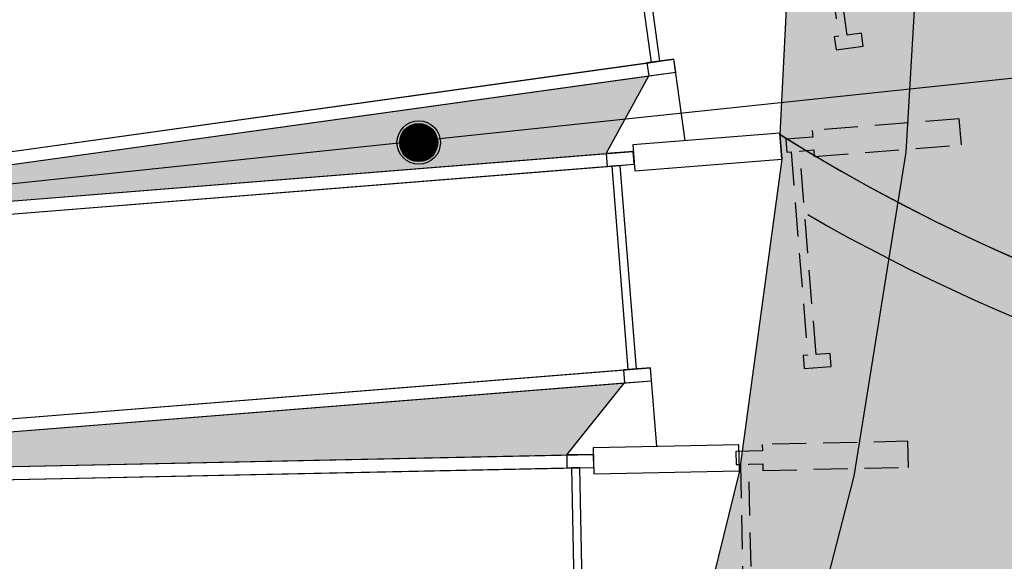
# Model space of a CAD drawing. Header units: millimetres. Extents: x -4107 to 114693, y -37499 to 54671.
# Tile 75 of 156: x 51971 to 56504, y 1756 to 4250. Entities that reach past the tile are written whole.
import ezdxf

# ---------------------------------------------------------------- set-up
doc = ezdxf.new("R2010")
doc.units = ezdxf.units.MM
doc.header["$LTSCALE"] = 50
doc.linetypes.add('B0702', pattern=[4.6875, 3.125, -1.5625])
for name, color, linetype in [('ABT_VOORSTEL daklichten', 1, 'Continuous'), ('AL191L3-_STREEPF-OND', 2, 'B0702'), ('XREF_06_PLAFOND$0$AA00VV4-_SOLID252', 254, 'Continuous'), ('XREF_06_PLAFOND$0$AA35RJ8-_HWOLCEMENT', 242, 'Continuous'), ('XREF_06_PLAFOND$0$AI45----_PLAFONDAFW', 2, 'Continuous'), ('XREF_06_PLAFOND$0$AL35RJ8-_HWOLCEMENT', 2, 'Continuous'), ('XREF_06_Sprinkler installatie$0$WL524---', 4, 'Continuous'), ('XREF_06_Sprinkler installatie$0$WL6516--', 4, 'Continuous'), ('XREF_06_werkset$0$AA01253-_egaal-253', 242, 'Continuous'), ('XREF_06_werkset$0$AA01254-_egaal-254', 242, 'Continuous'), ('XREF_06_werkset$0$AA31-O--_GLAS', 242, 'Continuous'), ('XREF_06_werkset$0$AI22XW--_SYSTEEMW', 1, 'Continuous'), ('XREF_06_werkset$0$AL01253-_egaal-253', 253, 'Continuous'), ('XREF_06_werkset$0$AL01254-_egaal-254', 254, 'Continuous'), ('XREF_06_werkset$0$AL28MH--_METAAL', 3, 'Continuous'), ('XREF_06_werkset$0$AL31-O--_GLAS', 2, 'Continuous'), ('XREF_06_werkset$0$AL31XH4-_ALUMINIUM', 2, 'Continuous')]:
    doc.layers.add(name, color=color, linetype=linetype)
doc.styles.add('XREF_06_Sprinkler installatie$0$Standard', font='txt')

# ---------------------------------------------------------------- blocks, each defined once
blk = doc.blocks.new('XREF_06_Sprinkler installatie$0$SP-KOP02')
at = {"color": 0, "linetype": 'Continuous'}
for p, q in [((-0.8747061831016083, -0.022678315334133), (0.02267831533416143, 0.8747061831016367)), ((-0.8470212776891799, -0.2194998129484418), (0.2194998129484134, 0.8470212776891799)), ((-0.8433590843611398, 0.2331751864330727), (-0.2331751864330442, 0.8433590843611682)), ((-0.7864924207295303, -0.383477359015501), (0.3834773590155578, 0.7864924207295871)), ((-0.7015012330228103, -0.5229925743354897), (0.5229925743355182, 0.7015012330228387)), ((-0.5952920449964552, -0.6412897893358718), (0.6412897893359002, 0.5952920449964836)), ((-0.4685024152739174, -0.7390065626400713), (0.7390065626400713, 0.4685024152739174)), ((-0.3195518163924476, -0.8145623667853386), (0.8145623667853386, 0.3195518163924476)), ((-0.1436165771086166, -0.8631335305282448), (0.8631335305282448, 0.1436165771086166)), ((0.07198970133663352, -0.8720336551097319), (0.8720336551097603, -0.0719897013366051)), ((0.3806791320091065, -0.7878506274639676), (0.7878506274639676, -0.3806791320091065))]:
    blk.add_line(p, q, dxfattribs=at)
at = {"color": 0, "linetype": 'Continuous', "const_width": 0.875}
blk.add_lwpolyline([(-0.4375, 0, 1), (0.4375, 0, 1)], format="xyb", close=True, dxfattribs=at)
at = {"color": 0, "linetype": 'Continuous'}
for radius in [1, 0.8750001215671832]:
    blk.add_circle((0, 0), radius, dxfattribs=at)
at = {"color": 0, "linetype": 'Continuous', "style": 'XREF_06_Sprinkler installatie$0$Standard', "flags": 1}
for tag, p in [('SP_MATCODE', (2, 2)), ('SP_TEMP', (2, -3)), ('SP_DOORL', (2, -5)), ('SP_KFACT', (2, -7)), ('SP_SPRHK', (2, -9)), ('SP_KLEP', (2, -11))]:
    blk.add_attdef(tag, p, '', height=1, dxfattribs=at)
blk = doc.blocks.new('XREF_06_Sprinkler installatie')
at = {"layer": 'XREF_06_Sprinkler installatie$0$WL524---'}
blk.add_line((50171.6192459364, 3309.005124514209), (58451.71231513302, 4183.536737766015), dxfattribs=at)
at = {"layer": 'XREF_06_Sprinkler installatie$0$WL6516--', "xscale": 99.9999999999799, "yscale": 100, "zscale": 100, "rotation": 7.589429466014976}
blk.add_blockref('XREF_06_Sprinkler installatie$0$SP-KOP02', (53807.8697982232, 3683.937882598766), dxfattribs=at)
blk = doc.blocks.new('XREF_06_PLAFOND')
at = {"layer": 'XREF_06_PLAFOND$0$AA00VV4-_SOLID252'}
h = blk.add_hatch(color=256, dxfattribs=at)
edge = h.paths.add_edge_path()
edge.add_line((43127.04887023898, -14243.25162892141), (58419.29647952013, -19206.13297305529))
edge.add_line((58419.29647952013, -19206.13297305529), (67730.87269928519, 8108.948189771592))
edge.add_arc((59883.23607820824, 10784.1687430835), 8291.091939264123, 341.1760102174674, 446.9102219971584)
edge.add_line((60330.1314530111, 19063.20794273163), (33916.7844101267, 20627.60775219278))
edge.add_line((33916.7844101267, 20627.60775219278), (34420.02436113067, 20584.78062658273))
edge.add_line((34420.02436113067, 20584.78062658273), (35543.88606532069, 20485.58641574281))
edge.add_line((35543.88606532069, 20485.58641574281), (36683.33336352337, 20381.71918577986))
edge.add_line((36683.33336352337, 20381.71918577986), (37848.92456210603, 20273.15912410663))
edge.add_line((37848.92456210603, 20273.15912410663), (39050.91744796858, 20148.3204883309))
edge.add_line((39050.91744796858, 20148.3204883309), (40285.13824239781, 19981.57885795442))
edge.add_line((40285.13824239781, 19981.57885795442), (41548.56695255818, 19763.07087014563))
edge.add_line((41548.56695255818, 19763.07087014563), (42829.37255468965, 19472.47309570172))
edge.add_line((42829.37255468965, 19472.47309570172), (44122.54856201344, 19109.03932877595))
edge.add_line((44122.54856201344, 19109.03932877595), (45423.19442861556, 18664.8017332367))
edge.add_line((45423.19442861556, 18664.8017332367), (46722.23039031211, 18132.45568087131))
edge.add_line((46722.23039031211, 18132.45568087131), (48008.44423961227, 17504.01533892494))
edge.add_line((48008.44423961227, 17504.01533892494), (49268.41402102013, 16772.41586086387))
edge.add_line((49268.41402102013, 16772.41586086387), (50485.14121476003, 15932.00678819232))
edge.add_line((50485.14121476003, 15932.00678819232), (51639.94840154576, 14978.62950313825))
edge.add_line((51639.94840154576, 14978.62950313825), (52710.00925371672, 13913.14789918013))
edge.add_line((52710.00925371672, 13913.14789918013), (53675.06119198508, 12736.92995862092))
edge.add_line((53675.06119198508, 12736.92995862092), (54512.83827906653, 11458.33669826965))
edge.add_line((54512.83827906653, 11458.33669826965), (55208.84249379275, 10080.09435555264))
edge.add_line((55208.84249379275, 10080.09435555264), (55817.14392358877, 8209.237630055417))
edge.add_line((55817.14392358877, 8209.237630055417), (56064.79888051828, 6685.216355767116))
edge.add_line((56064.79888051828, 6685.216355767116), (56139.18603854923, 5158.409975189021))
edge.add_line((56139.18603854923, 5158.409975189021), (56050.42771043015, 3639.54992685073))
edge.add_line((56050.42771043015, 3639.54992685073), (55811.61481071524, 2148.493363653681))
edge.add_line((55811.61481071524, 2148.493363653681), (55438.33070262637, 698.2634298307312))
edge.add_line((55438.33070262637, 698.2634298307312), (54948.52871139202, -697.01664341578))
edge.add_line((54948.52871139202, -697.01664341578), (54359.76044362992, -2029.725753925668))
edge.add_line((54359.76044362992, -2029.725753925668), (53688.99546489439, -3294.382895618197))
edge.add_line((53688.99546489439, -3294.382895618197), (52951.54877481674, -4488.969852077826))
edge.add_line((52951.54877481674, -4488.969852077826), (52160.88045261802, -5613.18972197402))
edge.add_line((52160.88045261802, -5613.18972197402), (51328.73153047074, -6667.664216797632))
edge.add_line((51328.73153047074, -6667.664216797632), (50463.75146826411, -7655.955443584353))
edge.add_line((50463.75146826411, -7655.955443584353), (49570.42825012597, -8575.722519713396))
edge.add_line((49570.42825012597, -8575.722519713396), (48670.28306808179, -9436.444537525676))
edge.add_line((48670.28306808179, -9436.444537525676), (47771.5592251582, -10244.32264516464))
edge.add_line((47771.5592251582, -10244.32264516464), (46892.70251351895, -11017.6266019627))
edge.add_line((46892.70251351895, -11017.6266019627), (46032.23044076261, -11771.75945422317))
edge.add_line((46032.23044076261, -11771.75945422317), (45181.61535002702, -12512.94673758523))
edge.add_line((45181.61535002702, -12512.94673758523), (44331.04209818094, -13249.41831865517))
edge.add_line((44331.04209818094, -13249.41831865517), (43127.04887023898, -14243.25162892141))
at = {"layer": 'XREF_06_PLAFOND$0$AA35RJ8-_HWOLCEMENT'}
h = blk.add_hatch(dxfattribs=at)
h.set_pattern_fill('AR-SAND', color=3, scale=100, style=0)
h.set_pattern_definition([(37.50000000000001, (0, 0), (-6.299335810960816, 192.6823769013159), [0, -152, 0, -170, 0, -162.5]), (7.499999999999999, (0, 0), (176.9776705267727, 282.214606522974), [0, -82, 0, -137, 0, -52.5]), (327.5, (-123, 0), (311.4141861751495, 0.5659053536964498), [0, -50, 0, -180, 0, -235]), (317.5, (-123, 0), (300.6126604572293, 87.76755649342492), [0, -25, 0, -118, 0, -135])])
edge = h.paths.add_edge_path()
edge.add_line((43127.04887023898, -14243.25162892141), (58419.29647952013, -19206.13297305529))
edge.add_line((58419.29647952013, -19206.13297305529), (67730.87269928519, 8108.948189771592))
edge.add_arc((59883.23607820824, 10784.1687430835), 8291.091939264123, 341.1760102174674, 446.9102219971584)
edge.add_line((60330.1314530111, 19063.20794273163), (33916.7844101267, 20627.60775219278))
edge.add_line((33916.7844101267, 20627.60775219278), (34420.02436113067, 20584.78062658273))
edge.add_line((34420.02436113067, 20584.78062658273), (35543.88606532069, 20485.58641574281))
edge.add_line((35543.88606532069, 20485.58641574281), (36683.33336352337, 20381.71918577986))
edge.add_line((36683.33336352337, 20381.71918577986), (37848.92456210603, 20273.15912410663))
edge.add_line((37848.92456210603, 20273.15912410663), (39050.91744796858, 20148.3204883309))
edge.add_line((39050.91744796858, 20148.3204883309), (40285.13824239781, 19981.57885795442))
edge.add_line((40285.13824239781, 19981.57885795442), (41548.56695255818, 19763.07087014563))
edge.add_line((41548.56695255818, 19763.07087014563), (42829.37255468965, 19472.47309570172))
edge.add_line((42829.37255468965, 19472.47309570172), (44122.54856201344, 19109.03932877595))
edge.add_line((44122.54856201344, 19109.03932877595), (45423.19442861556, 18664.8017332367))
edge.add_line((45423.19442861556, 18664.8017332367), (46722.23039031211, 18132.45568087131))
edge.add_line((46722.23039031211, 18132.45568087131), (48008.44423961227, 17504.01533892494))
edge.add_line((48008.44423961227, 17504.01533892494), (49268.41402102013, 16772.41586086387))
edge.add_line((49268.41402102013, 16772.41586086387), (50485.14121476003, 15932.00678819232))
edge.add_line((50485.14121476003, 15932.00678819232), (51639.94840154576, 14978.62950313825))
edge.add_line((51639.94840154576, 14978.62950313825), (52710.00925371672, 13913.14789918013))
edge.add_line((52710.00925371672, 13913.14789918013), (53675.06119198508, 12736.92995862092))
edge.add_line((53675.06119198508, 12736.92995862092), (54512.83827906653, 11458.33669826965))
edge.add_line((54512.83827906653, 11458.33669826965), (55208.84249379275, 10080.09435555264))
edge.add_line((55208.84249379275, 10080.09435555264), (55817.14392358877, 8209.237630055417))
edge.add_line((55817.14392358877, 8209.237630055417), (56064.79888051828, 6685.216355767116))
edge.add_line((56064.79888051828, 6685.216355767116), (56139.18603854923, 5158.409975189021))
edge.add_line((56139.18603854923, 5158.409975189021), (56050.42771043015, 3639.54992685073))
edge.add_line((56050.42771043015, 3639.54992685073), (55811.61481071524, 2148.493363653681))
edge.add_line((55811.61481071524, 2148.493363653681), (55438.33070262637, 698.2634298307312))
edge.add_line((55438.33070262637, 698.2634298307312), (54948.52871139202, -697.01664341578))
edge.add_line((54948.52871139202, -697.01664341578), (54359.76044362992, -2029.725753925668))
edge.add_line((54359.76044362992, -2029.725753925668), (53688.99546489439, -3294.382895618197))
edge.add_line((53688.99546489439, -3294.382895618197), (52951.54877481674, -4488.969852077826))
edge.add_line((52951.54877481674, -4488.969852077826), (52160.88045261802, -5613.18972197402))
edge.add_line((52160.88045261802, -5613.18972197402), (51328.73153047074, -6667.664216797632))
edge.add_line((51328.73153047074, -6667.664216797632), (50463.75146826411, -7655.955443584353))
edge.add_line((50463.75146826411, -7655.955443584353), (49570.42825012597, -8575.722519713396))
edge.add_line((49570.42825012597, -8575.722519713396), (48670.28306808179, -9436.444537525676))
edge.add_line((48670.28306808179, -9436.444537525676), (47771.5592251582, -10244.32264516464))
edge.add_line((47771.5592251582, -10244.32264516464), (46892.70251351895, -11017.6266019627))
edge.add_line((46892.70251351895, -11017.6266019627), (46032.23044076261, -11771.75945422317))
edge.add_line((46032.23044076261, -11771.75945422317), (45181.61535002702, -12512.94673758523))
edge.add_line((45181.61535002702, -12512.94673758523), (44331.04209818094, -13249.41831865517))
edge.add_line((44331.04209818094, -13249.41831865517), (43127.04887023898, -14243.25162892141))
h.paths.add_polyline_path([(59430.21077029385, 12248.15111557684), (59662.82696235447, 12964.92137524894), (60019.51358446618, 12849.16450242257), (59786.89739240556, 12132.39424275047)], flags=24)
h.paths.add_polyline_path([(60617.17492693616, 10425.45017012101), (61333.94518660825, 10192.8339780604), (61218.18831378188, 9836.147355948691), (60501.41805410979, 10068.7635480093)], flags=24)
at = {"layer": 'XREF_06_PLAFOND$0$AI45----_PLAFONDAFW'}
h = blk.add_hatch(dxfattribs=at)
h.set_pattern_fill('_USER,_O', color=256, scale=1800, pattern_type=0)
h.set_pattern_definition([(351.94, (60508.45538535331, -17546.47061425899), (252.3780553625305, 1782.219211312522), [])])
edge = h.paths.add_edge_path(flags=16)
edge.add_arc((41622.22216217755, 26897.39712025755), 5449.922828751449, 0, 180)
edge.add_arc((41622.22216217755, 26897.39712025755), 5449.922828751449, 180, 360)
h.paths.add_polyline_path([(49833.5168537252, 30277.31994900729), (51633.51685374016, 30277.31994900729), (51633.51685363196, 27677.31994893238), (49833.51685351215, 27677.31994900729)], flags=16)
edge = h.paths.add_edge_path(flags=16)
edge.add_arc((86127.26898417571, 26613.49231747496), 3800.000000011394, 0, 180)
edge.add_arc((86127.26898417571, 26613.49231747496), 3800.000000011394, 180, 360)
edge = h.paths.add_edge_path(flags=16)
edge.add_arc((74998.81403571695, -10766.81305209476), 5450.000005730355, 0, 180)
edge.add_arc((74998.81403571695, -10766.81305209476), 5450.000005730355, 180, 360)
edge = h.paths.add_edge_path()
edge.add_arc((59888.12586944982, 10791.11494689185), 9323.877918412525, 341.2423601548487, 446.6290869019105)
edge.add_line((60436.36613652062, 20098.86075600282), (31243.25169369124, 21827.80385779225))
edge.add_line((31243.25169369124, 21827.80385779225), (28955.06492372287, 21950.50756966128))
edge.add_line((28955.06492372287, 21950.50756966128), (30807.03278968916, 36094.67203092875))
edge.add_line((30807.03278968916, 36094.67203092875), (95373.92533888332, 36094.67203087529))
edge.add_line((95373.92533888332, 36094.67203087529), (86392.75272236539, -27327.71370024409))
edge.add_line((86392.75272236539, -27327.7137002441), (59702.27815864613, -18665.75197252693))
edge.add_line((59702.27815864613, -18665.75197252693), (68716.7870859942, 7792.875369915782))
h = blk.add_hatch(dxfattribs=at)
h.set_pattern_fill('_USER,_O', color=256, scale=600, angle=90, pattern_type=0)
h.set_pattern_definition([(81.93999999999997, (95317.8413266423, 35698.87331730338), (-594.0730704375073, 84.12601845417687), [])])
edge = h.paths.add_edge_path(flags=16)
edge.add_arc((86127.26898417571, 26613.49231747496), 3800.000000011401, 0, 360)
edge = h.paths.add_edge_path(flags=16)
edge.add_arc((74998.81403571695, -10766.81305209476), 5450.000005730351, 0, 360)
edge = h.paths.add_edge_path(flags=16)
edge.add_arc((41622.22216217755, 26897.39712025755), 5449.922828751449, 0, 360)
h.paths.add_polyline_path([(49933.51685366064, 30177.31994903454), (51533.51685368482, 30177.31994903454), (51533.51685368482, 27777.31994900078), (49933.51685366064, 27777.31994900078)], flags=16)
edge = h.paths.add_edge_path()
edge.add_arc((59888.12586944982, 10791.11494689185), 9323.877918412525, 341.2423601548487, 446.6290869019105)
edge.add_line((60436.36613652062, 20098.86075600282), (31243.25169369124, 21827.80385779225))
edge.add_line((31243.25169369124, 21827.80385779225), (28955.06492372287, 21950.50756966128))
edge.add_line((28955.06492372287, 21950.50756966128), (30807.03278968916, 36094.67203092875))
edge.add_line((30807.03278968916, 36094.67203092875), (95373.92533888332, 36094.67203087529))
edge.add_line((95373.92533888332, 36094.67203087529), (86392.75272236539, -27327.71370024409))
edge.add_line((86392.75272236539, -27327.7137002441), (59702.27815864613, -18665.75197252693))
edge.add_line((59702.27815864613, -18665.75197252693), (68716.7870859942, 7792.875369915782))
at = {"layer": 'XREF_06_PLAFOND$0$AL35RJ8-_HWOLCEMENT'}
blk.add_lwpolyline([(41548.56695255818, 19763.07087014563), (42829.37255468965, 19472.47309570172), (44122.54856201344, 19109.03932877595), (45423.19442861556, 18664.8017332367), (46722.23039031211, 18132.45568087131), (48008.44423961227, 17504.01533892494), (49268.41402102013, 16772.41586086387), (50485.14121476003, 15932.00678819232), (51639.94840154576, 14978.62950313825), (52710.00925371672, 13913.14789918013), (53675.06119198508, 12736.92995862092), (54512.83827906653, 11458.33669826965), (55208.84249379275, 10080.09435555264), (55817.14392358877, 8209.237630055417), (56064.79888051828, 6685.216355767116), (56139.18603854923, 5158.409975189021), (56050.42771043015, 3639.549926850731), (55811.61481071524, 2148.493363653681), (55438.33070262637, 698.2634298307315), (54948.52871139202, -697.0166434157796), (54359.76044362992, -2029.725753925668), (53688.99546489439, -3294.382895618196), (52951.54877481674, -4488.969852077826), (52160.88045261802, -5613.18972197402)], dxfattribs=at)
blk = doc.blocks.new('A$C125E5D54')
at = {"layer": 'AL191L3-_STREEPF-OND'}
for p, q in [((49044.33433589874, 7761.645646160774), (49173.89425369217, 6830.617060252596)), ((49213.5983692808, 6836.14238257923), (49084.03845148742, 7767.170968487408)), ((49173.89425369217, 6830.617060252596), (49153.47499424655, 6827.775465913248)), ((49153.47499424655, 6827.775465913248), (49161.74477623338, 6768.348109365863)), ((49278.25935752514, 6845.140764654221), (49213.5983692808, 6836.14238257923)), ((49286.52913951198, 6785.713408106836), (49278.25935752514, 6845.140764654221)), ((49161.74477623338, 6768.348109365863), (49286.52913951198, 6785.713408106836)), ((49729.40124511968, 6450.743125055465), (49052.04602991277, 6396.71558413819)), ((49738.94074048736, 6331.122900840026), (49729.40124511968, 6450.743125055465)), ((49052.04602991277, 6396.71558413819), (49054.43090375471, 6366.810528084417)), ((49054.43090375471, 6366.810528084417), (48930.24911430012, 6356.905478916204)), ((48930.24911430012, 6356.905478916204), (48935.01886198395, 6297.095366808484)), ((48994.85190599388, 6301.867799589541), (49059.20065143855, 6307.000415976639)), ((49069.57795304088, 5364.842709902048), (48994.85190599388, 6301.867799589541)), ((49059.20065143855, 6307.000415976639), (49061.5855252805, 6277.095359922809)), ((49061.5855252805, 6277.095359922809), (49738.94074048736, 6331.122900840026)), ((48935.01886198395, 6297.095366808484), (48955.33951844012, 6298.716193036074)), ((48955.33951844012, 6298.716193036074), (49030.06556548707, 5361.691103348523)), ((49030.06556548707, 5361.691103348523), (49009.7449090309, 5360.070277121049)), ((49009.7449090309, 5360.070277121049), (49014.51465671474, 5300.260165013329)), ((49133.92669848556, 5369.975326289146), (49069.57795304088, 5364.842709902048)), ((49138.69644616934, 5310.165214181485), (49133.92669848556, 5369.975326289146)), ((49014.51465671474, 5300.260165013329), (49138.69644616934, 5310.165214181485)), ((49492.64962150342, 4965.497856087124), (48822.22238066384, 4951.488442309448)), ((48822.22238066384, 4951.488442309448), (48822.84898439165, 4921.494986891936)), ((49495.15603641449, 4845.524034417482), (49492.64962150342, 4965.497856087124)), ((48822.84898439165, 4921.494986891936), (48699.937323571, 4918.926594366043)), ((48699.937323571, 4918.926594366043), (48701.19053102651, 4858.939683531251)), ((48701.19053102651, 4858.939683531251), (48721.30334825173, 4859.359965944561)), ((48721.30334825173, 4859.359965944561), (48740.93693172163, 3919.565029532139)), ((48760.41160396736, 4860.17718174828), (48824.1021918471, 4861.508076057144)), ((48780.04518743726, 3920.382245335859), (48760.41160396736, 4860.17718174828)), ((48824.1021918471, 4861.508076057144), (48824.72879557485, 4831.514620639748)), ((48824.72879557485, 4831.514620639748), (49495.15603641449, 4845.524034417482))]:
    blk.add_line(p, q, dxfattribs=at)
blk = doc.blocks.new('XREF_06_werkset')
at = {"layer": 'XREF_06_werkset$0$AA01253-_egaal-253'}
h = blk.add_hatch(color=253, dxfattribs=at)
edge = h.paths.add_edge_path()
edge.add_arc((59884.82960074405, 10784.91775042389), 8329.825413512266, 238.0030107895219, 341.16759715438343, ccw=False)
edge.add_line((55471.06585779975, 3720.593222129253), (55480.0508913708, 3608.01735417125))
edge.add_line((55480.0508913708, 3608.01735417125), (55284.51341919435, 2172.114488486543))
edge.add_line((55284.51341919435, 2172.114488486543), (54969.24966343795, 887.3247603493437))
edge.add_line((54969.24966343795, 887.3247603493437), (54964.71098021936, 767.4106229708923))
edge.add_line((54964.71098021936, 767.4106229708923), (54547.20645227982, -473.633770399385))
edge.add_line((54547.20645227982, -473.633770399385), (54535.64064197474, -593.0751033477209))
edge.add_line((54535.64064197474, -593.0751033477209), (54030.62894134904, -1783.536941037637))
edge.add_line((54030.62894134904, -1783.536941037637), (54012.08058297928, -1902.094768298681))
edge.add_line((54012.08058297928, -1902.094768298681), (53433.88057556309, -3036.855693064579))
edge.add_line((53433.88057556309, -3036.855693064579), (53408.41296970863, -3154.12206088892))
edge.add_line((53408.41296970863, -3154.12206088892), (52769.97925406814, -4230.985160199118))
edge.add_line((52769.97925406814, -4230.985160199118), (52737.67749165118, -4346.55590088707))
edge.add_line((52737.67749165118, -4346.55590088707), (52050.43768611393, -5364.768137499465))
edge.add_line((52050.43768611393, -5364.768137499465), (52011.40718918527, -5478.243334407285))
edge.add_line((52011.40718918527, -5478.243334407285), (51285.27189833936, -6437.919360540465))
edge.add_line((51285.27189833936, -6437.919360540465), (51239.65185335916, -6548.909501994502))
edge.add_line((51239.65185335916, -6548.909501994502), (50482.60475213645, -7451.847067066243))
edge.add_line((50482.60475213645, -7451.847067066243), (50430.55228152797, -7559.969869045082))
edge.add_line((50430.55228152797, -7559.969869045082), (49521.60144383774, -8337.599626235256))
edge.add_line((49521.60144383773, -8337.599626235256), (49458.52982272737, -8439.83320871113))
edge.add_line((49458.52982272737, -8439.833208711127), (48662.75689272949, -9228.852342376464))
edge.add_line((48662.75689272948, -9228.852342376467), (48598.39503787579, -9330.097712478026))
edge.add_line((48598.3950378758, -9330.097712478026), (47674.65475194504, -9988.712847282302))
edge.add_line((47674.65475194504, -9988.712847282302), (47604.46597511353, -10086.04493657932))
edge.add_line((47604.46597511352, -10086.04493657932), (46818.64550912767, -10799.67463706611))
edge.add_line((46818.64550912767, -10799.67463706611), (46742.88272184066, -10892.73375253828))
edge.add_line((46742.88272184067, -10892.73375253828), (45973.25407664, -11593.97061273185))
edge.add_line((45973.25407663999, -11593.97061273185), (45886.82115098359, -11677.52658821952))
edge.add_line((45886.8211509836, -11677.52658821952), (45117.3335694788, -12359.91753828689))
edge.add_line((45117.3335694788, -12359.91753828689), (45031.1796922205, -12443.44902537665))
edge.add_line((45031.1796922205, -12443.44902537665), (44262.31765006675, -13115.71148964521))
edge.add_line((44262.31765006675, -13115.71148964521), (44171.41203285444, -13194.04519017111))
edge.add_line((44171.41203285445, -13194.04519017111), (43401.76279570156, -13848.8577079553))
edge.add_line((43401.76279570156, -13848.8577079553), (43308.05960935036, -13923.82245211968))
edge.add_line((43308.05960935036, -13923.82245211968), (42802.69058849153, -14137.98639519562))
edge.add_line((42802.69058849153, -14137.98639519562), (43176.90091335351, -14259.4303031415))
edge.add_line((43176.90091335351, -14259.4303031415), (43233.9707724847, -14277.95140266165))
edge.add_line((43233.9707724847, -14277.95140266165), (45079.22956420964, -14876.80029141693))
edge.add_line((45079.22956420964, -14876.80029141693), (45136.29942374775, -14895.32139106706))
edge.add_line((45136.29942374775, -14895.32139106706), (46981.55821547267, -15494.17027982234))
edge.add_line((46981.55821547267, -15494.17027982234), (47038.6280750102, -15512.69137947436))
edge.add_line((47038.6280750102, -15512.69137947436), (48883.88686673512, -16111.54026822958))
edge.add_line((48883.88686673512, -16111.54026822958), (48940.95672627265, -16130.06136788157))
edge.add_line((48940.95672627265, -16130.06136788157), (50786.2155179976, -16728.91025663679))
edge.add_line((50786.2155179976, -16728.91025663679), (50843.28537753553, -16747.43135628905))
edge.add_line((50843.28537753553, -16747.43135628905), (52688.54416926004, -17346.28024504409))
edge.add_line((52688.54416926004, -17346.28024504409), (52745.61402879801, -17364.80134469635))
edge.add_line((52745.61402879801, -17364.80134469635), (54590.87282052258, -17963.65023345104))
edge.add_line((54590.87282052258, -17963.65023345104), (54647.94268006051, -17982.1713331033))
edge.add_line((54647.94268006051, -17982.1713331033), (56493.20147178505, -18581.02022185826))
edge.add_line((56493.20147178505, -18581.02022185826), (56550.27133132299, -18599.54132151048))
edge.add_line((56550.27133132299, -18599.54132151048), (58395.53012304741, -19198.3902102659))
edge.add_line((58395.53012304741, -19198.3902102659), (58457.33255371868, -19218.52462005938))
edge.add_line((58457.33255371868, -19218.52462005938), (67768.73326905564, 8096.041708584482))
at = {"layer": 'XREF_06_werkset$0$AA01254-_egaal-254'}
h = blk.add_hatch(color=252, dxfattribs=at)
edge = h.paths.add_edge_path()
edge.add_line((52096.11560290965, 13739.21382000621), (52230.15700144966, 13603.20320002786))
edge.add_line((52230.15700144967, 13603.20320002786), (52292.78567518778, 13500.84281085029))
edge.add_line((52292.78567518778, 13500.84281085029), (53133.6698437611, 12460.01729637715))
edge.add_line((53133.6698437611, 12460.01729637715), (53190.19342465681, 12354.16322321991))
edge.add_line((53190.19342465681, 12354.16322321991), (53919.27577280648, 11227.6786160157))
edge.add_line((53919.27577280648, 11227.6786160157), (53969.49226637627, 11118.69098472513))
edge.add_line((53969.49226637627, 11118.69098472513), (54571.12639851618, 9916.40768054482))
edge.add_line((54571.12639851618, 9916.40768054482), (54614.86223974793, 9804.661646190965))
edge.add_line((54614.86223974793, 9804.661646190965), (55174.7601330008, 8082.672040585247))
edge.add_line((55174.7601330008, 8082.672040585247), (55205.10727718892, 7966.572726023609))
edge.add_line((55205.10727718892, 7966.572726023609), (55425.60215706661, 6640.36354930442))
edge.add_line((55425.60215706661, 6640.36354930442), (55449.08564090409, 6522.683788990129))
edge.add_line((55449.08564090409, 6522.683788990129), (55521.92496538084, 5182.824440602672))
edge.add_line((55521.92496538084, 5182.824440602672), (55538.46452935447, 5063.969727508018))
edge.add_line((55538.46452935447, 5063.969727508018), (55471.06585779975, 3720.593222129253))
edge.add_arc((59884.73542131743, 10785.18245180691), 8329.999999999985, 238.004524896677, 519.2294990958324)
edge = h.paths.add_edge_path(flags=16)
edge.add_arc((59127.42183773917, 8451.573624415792), 2250, 0, 360)
at = {"layer": 'XREF_06_werkset$0$AA31-O--_GLAS'}
for points in [[(54671.36335910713, 3633.800258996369), (54866.73189726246, 3991.140348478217), (50150.29737314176, 3334.719717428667), (50150.29712025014, 3334.721534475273), (50055.18753336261, 3321.484438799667), (50061.23787068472, 3265.851665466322)], [(54755.61941027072, 2577.147898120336), (50242.34036112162, 2216.928923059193), (50145.51843995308, 2209.20755090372), (50148.2493319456, 2154.72010021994), (54489.27070534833, 2245.516546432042)]]:
    blk.add_hatch(color=256, dxfattribs=at).paths.add_polyline_path(points)
at = {"layer": 'XREF_06_werkset$0$AI22XW--_SYSTEEMW', "color": 242}
blk.add_arc((59884.7354213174, 10785.1824518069), 8580.000000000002, 240.0346342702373, 327.300945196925, dxfattribs=at)
at = {"layer": 'XREF_06_werkset$0$AL01253-_egaal-253'}
blk.add_lwpolyline([(58457.33255371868, -19218.52462005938), (67768.73326905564, 8096.04170858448, -0.4832282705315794), (55471.06585779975, 3720.593222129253), (55480.0508913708, 3608.01735417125), (55284.51341919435, 2172.114488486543), (54969.24966343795, 887.3247603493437), (54964.71098021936, 767.4106229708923), (54547.20645227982, -473.633770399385), (54535.64064197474, -593.0751033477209), (54030.62894134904, -1783.536941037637), (54012.08058297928, -1902.094768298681), (53433.88057556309, -3036.855693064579), (53408.41296970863, -3154.12206088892), (52769.97925406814, -4230.985160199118), (52737.67749165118, -4346.55590088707), (52050.43768611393, -5364.768137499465)], format="xyb", dxfattribs=at)
at = {"layer": 'XREF_06_werkset$0$AL01254-_egaal-254'}
blk.add_lwpolyline([(52096.11560290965, 13739.21382000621), (52230.15700144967, 13603.20320002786), (52292.78567518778, 13500.84281085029), (53133.6698437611, 12460.01729637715), (53190.19342465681, 12354.16322321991), (53919.27577280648, 11227.6786160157), (53969.49226637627, 11118.69098472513), (54571.12639851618, 9916.40768054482), (54614.86223974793, 9804.661646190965), (55174.7601330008, 8082.672040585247), (55205.10727718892, 7966.572726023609), (55425.60215706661, 6640.36354930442), (55449.08564090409, 6522.683788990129), (55521.92496538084, 5182.824440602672), (55538.46452935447, 5063.969727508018), (55471.06585779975, 3720.593222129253, 2.793850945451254)], format="xyb", close=True, dxfattribs=at)
at = {"layer": 'XREF_06_werkset$0$AL28MH--_METAAL'}
for points in [[(55480.05089137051, 3608.017354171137), (55470.50367475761, 3727.636962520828), (54793.15541259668, 3673.619670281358), (54802.70339799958, 3553.990429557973)], [(55284.51341919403, 2172.11448848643), (55282.00405789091, 2292.088248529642), (54611.58003881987, 2278.065714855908), (54614.08940012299, 2158.091954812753)]]:
    blk.add_lwpolyline(points, close=True, dxfattribs=at)
at = {"layer": 'XREF_06_werkset$0$AL31-O--_GLAS', "extrusion": (0.8647738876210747, 0.1203400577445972, -0.4875288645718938)}
for p, q in [((54918.5865863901, 4058.936626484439), (54789.02666859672, 4989.965212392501)), ((50092.73520975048, 3387.287653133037), (54918.5865863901, 4058.936626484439)), ((50142.02732134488, 3394.147036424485), (54983.2475746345, 4067.935008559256)), ((50150.29737314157, 3334.71971742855), (54991.51735662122, 4008.507652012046))]:
    blk.add_line(p, q, dxfattribs=at)
at = {"layer": 'XREF_06_werkset$0$AL31-O--_GLAS'}
for p, q in [((54918.5865863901, 4058.936626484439), (54789.02666859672, 4989.965212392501)), ((54749.32255300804, 4984.439890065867), (54878.88247080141, 4053.411304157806)), ((54878.88247080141, 4053.411304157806), (54918.5865863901, 4058.936626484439)), ((54735.96205687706, 3578.762252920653), (54696.44966932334, 3575.610646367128)), ((54696.44966932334, 3575.610646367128), (54771.17571637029, 2638.585556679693)), ((54810.68810392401, 2641.73716323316), (54735.96205687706, 3578.762252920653)), ((54771.17571637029, 2638.585556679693), (54810.68810392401, 2641.73716323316)), ((54549.76898674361, 2186.76763581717), (54510.66073102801, 2185.950420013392)), ((54510.66073102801, 2185.950420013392), (54530.29431449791, 1246.155483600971)), ((54569.40257021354, 1246.972699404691), (54549.76898674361, 2186.76763581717))]:
    blk.add_line(p, q, dxfattribs=at)
at = {"layer": 'XREF_06_werkset$0$AL31-O--_GLAS', "extrusion": (-0.8647738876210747, -0.1203400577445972, 0.4875288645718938)}
for p, q in [((54749.32255300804, 4984.439890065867), (54878.88247080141, 4053.411304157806)), ((50046.90219370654, 3380.909630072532), (54858.46321135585, 4050.569709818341)), ((50062.46812368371, 3383.075751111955), (54878.88247080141, 4053.411304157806)), ((50055.17224550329, 3321.482311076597), (54866.73299334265, 3991.142353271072))]:
    blk.add_line(p, q, dxfattribs=at)
at = {"layer": 'XREF_06_werkset$0$AL31-O--_GLAS', "extrusion": (-0.1378341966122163, 0.9904553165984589, -8.130920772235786e-06)}
for p, q in [((50046.90219370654, 3380.909630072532), (54858.46321135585, 4050.569709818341)), ((50142.02732134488, 3394.147036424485), (54983.2475746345, 4067.935008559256))]:
    blk.add_line(p, q, dxfattribs=at)
at = {"layer": 'XREF_06_werkset$0$AL31-O--_GLAS', "extrusion": (0.1378341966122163, -0.9904553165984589, 8.130920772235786e-06)}
for p, q in [((50062.46812368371, 3383.075751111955), (54878.88247080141, 4053.411304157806)), ((50092.73520975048, 3387.287653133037), (54918.5865863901, 4058.936626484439)), ((54878.88247080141, 4053.411304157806), (54918.5865863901, 4058.936626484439)), ((50055.17224550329, 3321.482311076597), (54866.73299334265, 3991.142353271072)), ((50150.29737314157, 3334.71971742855), (54991.51735662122, 4008.507652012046))]:
    blk.add_line(p, q, dxfattribs=at)
at = {"layer": 'XREF_06_werkset$0$AL31-O--_GLAS', "extrusion": (-0.0795099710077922, 0.9968340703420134, -2.67528336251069e-05)}
for p, q in [((50061.23787068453, 3265.851665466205), (54671.35926518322, 3633.799932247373)), ((50158.05979185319, 3273.57303762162), (54795.54105463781, 3643.704981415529)), ((50081.85205604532, 3207.305118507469), (54696.44966932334, 3575.610646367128)), ((50112.65903096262, 3209.761918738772), (54735.96205687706, 3578.762252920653)), ((54735.96205687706, 3578.762252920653), (54696.44966932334, 3575.610646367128)), ((50140.7478416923, 2269.017595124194), (54750.85505991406, 2636.96473045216)), ((50237.56976286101, 2276.738967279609), (54875.03684936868, 2646.869779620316))]:
    blk.add_line(p, q, dxfattribs=at)
at = {"layer": 'XREF_06_werkset$0$AL31-O--_GLAS', "extrusion": (-0.8801992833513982, -0.07019429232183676, 0.4693846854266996)}
for p, q in [((50061.23787068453, 3265.851665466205), (54671.35926518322, 3633.799932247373)), ((50066.00846894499, 3206.041621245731), (54676.12901286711, 3573.989820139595)), ((50081.85205604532, 3207.305118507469), (54696.44966932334, 3575.610646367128)), ((54696.44966932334, 3575.610646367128), (54771.17571637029, 2638.585556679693)), ((50140.7478416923, 2269.017595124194), (54750.85505991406, 2636.96473045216)), ((50156.59142879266, 2270.281092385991), (54771.17571637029, 2638.585556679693)), ((50145.51843995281, 2209.207550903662), (54755.62480759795, 2577.154618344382))]:
    blk.add_line(p, q, dxfattribs=at)
at = {"layer": 'XREF_06_werkset$0$AL31-O--_GLAS', "extrusion": (0.8801992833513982, 0.07019429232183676, -0.4693846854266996)}
for p, q in [((50158.05979185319, 3273.57303762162), (54795.54105463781, 3643.704981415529)), ((50162.83039011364, 3213.762993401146), (54800.31080232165, 3583.894869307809)), ((50112.65903096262, 3209.761918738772), (54735.96205687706, 3578.762252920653)), ((54810.68810392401, 2641.73716323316), (54735.96205687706, 3578.762252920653)), ((50187.39840370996, 2272.737892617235), (54810.68810392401, 2641.73716323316)), ((50237.56976286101, 2276.738967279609), (54875.03684936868, 2646.869779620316)), ((50242.34036112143, 2216.928923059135), (54879.80659705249, 2587.059667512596))]:
    blk.add_line(p, q, dxfattribs=at)
at = {"layer": 'XREF_06_werkset$0$AL31-O--_GLAS', "extrusion": (0.0795099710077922, -0.9968340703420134, 2.67528336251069e-05)}
for p, q in [((50162.83039011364, 3213.762993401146), (54800.31080232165, 3583.894869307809)), ((50066.00846894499, 3206.041621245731), (54676.12901286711, 3573.989820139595)), ((50156.59142879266, 2270.281092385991), (54771.17571637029, 2638.585556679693)), ((50187.39840370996, 2272.737892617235), (54810.68810392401, 2641.73716323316)), ((54771.17571637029, 2638.585556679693), (54810.68810392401, 2641.73716323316)), ((50242.34036112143, 2216.928923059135), (54879.80659705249, 2587.059667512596)), ((50145.51843995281, 2209.207550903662), (54755.62480759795, 2577.154618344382))]:
    blk.add_line(p, q, dxfattribs=at)
at = {"layer": 'XREF_06_werkset$0$AL31-O--_GLAS', "extrusion": (-0.02089168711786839, 0.9997817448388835, -9.812590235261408e-06)}
for p, q in [((50148.24933194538, 2154.720100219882), (54489.29470634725, 2245.517048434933)), ((50246.65106176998, 2156.775845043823), (54612.20636716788, 2248.085440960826)), ((50165.60493441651, 2095.069590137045), (54510.66073102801, 2185.950420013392)), ((50196.91457572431, 2095.723690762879), (54549.76898674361, 2186.76763581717)), ((54549.76898674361, 2186.76763581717), (54510.66073102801, 2185.950420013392))]:
    blk.add_line(p, q, dxfattribs=at)
at = {"layer": 'XREF_06_werkset$0$AL31-O--_GLAS', "extrusion": (-0.8945611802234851, -0.0186885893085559, 0.4465546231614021)}
for p, q in [((50148.24933194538, 2154.720100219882), (54489.29470634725, 2245.517048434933)), ((50149.50283317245, 2094.733195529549), (54490.54791380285, 2185.530137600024)), ((50165.60493441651, 2095.069590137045), (54510.66073102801, 2185.950420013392)), ((54510.66073102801, 2185.950420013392), (54530.29431449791, 1246.155483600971))]:
    blk.add_line(p, q, dxfattribs=at)
at = {"layer": 'XREF_06_werkset$0$AL31-O--_GLAS', "extrusion": (0.8945611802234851, 0.0186885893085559, -0.4465546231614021)}
for p, q in [((50246.65106176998, 2156.775845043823), (54612.20636716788, 2248.085440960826)), ((50196.91457572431, 2095.723690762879), (54549.76898674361, 2186.76763581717)), ((50247.90456299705, 2096.788940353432), (54613.45957462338, 2188.098530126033)), ((54569.40257021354, 1246.972699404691), (54549.76898674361, 2186.76763581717))]:
    blk.add_line(p, q, dxfattribs=at)
at = {"layer": 'XREF_06_werkset$0$AL31-O--_GLAS', "extrusion": (0.02089168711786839, -0.9997817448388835, 9.812590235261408e-06)}
for p, q in [((50149.50283317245, 2094.733195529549), (54490.54791380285, 2185.530137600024)), ((50247.90456299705, 2096.788940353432), (54613.45957462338, 2188.098530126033))]:
    blk.add_line(p, q, dxfattribs=at)
at = {"layer": 'XREF_06_werkset$0$AL31XH4-_ALUMINIUM', "extrusion": (-0.1378341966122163, 0.9904553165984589, -8.130920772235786e-06)}
blk.add_line((54983.2475746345, 4067.935008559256), (54858.46321135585, 4050.569709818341), dxfattribs=at)
at = {"layer": 'XREF_06_werkset$0$AL31XH4-_ALUMINIUM'}
for p, q in [((54983.2475746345, 4067.935008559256), (54858.46321135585, 4050.569709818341)), ((54858.46321135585, 4050.569709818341), (54866.73299334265, 3991.142353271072)), ((54991.51735662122, 4008.507652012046), (54983.2475746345, 4067.935008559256)), ((54866.73299334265, 3991.142353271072), (54991.51735662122, 4008.507652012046)), ((54795.54105463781, 3643.704981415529), (54671.35926518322, 3633.799932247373)), ((54671.35926518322, 3633.799932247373), (54676.12901286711, 3573.989820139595)), ((54800.31080232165, 3583.894869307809), (54795.54105463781, 3643.704981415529)), ((54676.12901286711, 3573.989820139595), (54800.31080232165, 3583.894869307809)), ((54875.03684936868, 2646.869779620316), (54750.85505991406, 2636.96473045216)), ((54750.85505991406, 2636.96473045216), (54755.62480759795, 2577.154618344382)), ((54879.80659705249, 2587.059667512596), (54875.03684936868, 2646.869779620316)), ((54755.62480759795, 2577.154618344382), (54879.80659705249, 2587.059667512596)), ((54612.20636716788, 2248.085440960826), (54489.29470634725, 2245.517048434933)), ((54489.29470634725, 2245.517048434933), (54490.54791380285, 2185.530137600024)), ((54613.45957462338, 2188.098530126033), (54612.20636716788, 2248.085440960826)), ((54490.54791380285, 2185.530137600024), (54613.45957462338, 2188.098530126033))]:
    blk.add_line(p, q, dxfattribs=at)
at = {"layer": 'XREF_06_werkset$0$AL31XH4-_ALUMINIUM', "extrusion": (-0.8647738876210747, -0.1203400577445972, 0.4875288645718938)}
blk.add_line((54858.46321135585, 4050.569709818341), (54866.73299334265, 3991.142353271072), dxfattribs=at)
at = {"layer": 'XREF_06_werkset$0$AL31XH4-_ALUMINIUM', "extrusion": (0.8647738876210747, 0.1203400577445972, -0.4875288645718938)}
blk.add_line((55035.4309681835, 3692.940705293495), (54983.2475746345, 4067.935008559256), dxfattribs=at)
at = {"layer": 'XREF_06_werkset$0$AL31XH4-_ALUMINIUM', "extrusion": (0.1378341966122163, -0.9904553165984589, 8.130920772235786e-06)}
blk.add_line((54866.73299334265, 3991.142353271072), (54991.51735662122, 4008.507652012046), dxfattribs=at)
at = {"layer": 'XREF_06_werkset$0$AL31XH4-_ALUMINIUM', "extrusion": (-0.0795099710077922, 0.9968340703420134, -2.67528336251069e-05)}
for p, q in [((54795.54105463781, 3643.704981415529), (54671.35926518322, 3633.799932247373)), ((54875.03684936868, 2646.869779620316), (54750.85505991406, 2636.96473045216))]:
    blk.add_line(p, q, dxfattribs=at)
at = {"layer": 'XREF_06_werkset$0$AL31XH4-_ALUMINIUM', "extrusion": (-0.8801992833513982, -0.07019429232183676, 0.4693846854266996)}
for p, q in [((54671.35926518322, 3633.799932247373), (54676.12901286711, 3573.989820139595)), ((54750.85505991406, 2636.96473045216), (54755.62480759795, 2577.154618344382))]:
    blk.add_line(p, q, dxfattribs=at)
at = {"layer": 'XREF_06_werkset$0$AL31XH4-_ALUMINIUM', "extrusion": (0.8801992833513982, 0.07019429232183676, -0.4693846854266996)}
for p, q in [((54800.31080232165, 3583.894869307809), (54795.54105463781, 3643.704981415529)), ((54903.96061024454, 2284.181122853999), (54875.03684936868, 2646.869779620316))]:
    blk.add_line(p, q, dxfattribs=at)
at = {"layer": 'XREF_06_werkset$0$AL31XH4-_ALUMINIUM', "extrusion": (0.0795099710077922, -0.9968340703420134, 2.67528336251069e-05)}
for p, q in [((54676.12901286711, 3573.989820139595), (54800.31080232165, 3583.894869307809)), ((54755.62480759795, 2577.154618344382), (54879.80659705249, 2587.059667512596))]:
    blk.add_line(p, q, dxfattribs=at)
at = {"layer": 'XREF_06_werkset$0$AL31XH4-_ALUMINIUM', "extrusion": (-0.02089168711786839, 0.9997817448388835, -9.812590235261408e-06)}
blk.add_line((54612.20636716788, 2248.085440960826), (54489.29470634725, 2245.517048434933), dxfattribs=at)
at = {"layer": 'XREF_06_werkset$0$AL31XH4-_ALUMINIUM', "extrusion": (-0.8945611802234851, -0.0186885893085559, 0.4465546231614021)}
blk.add_line((54489.29470634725, 2245.517048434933), (54490.54791380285, 2185.530137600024), dxfattribs=at)
at = {"layer": 'XREF_06_werkset$0$AL31XH4-_ALUMINIUM', "extrusion": (0.8945611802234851, 0.0186885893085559, -0.4465546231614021)}
blk.add_line((54613.45957462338, 2188.098530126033), (54612.20636716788, 2248.085440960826), dxfattribs=at)
at = {"layer": 'XREF_06_werkset$0$AL31XH4-_ALUMINIUM', "extrusion": (0.02089168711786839, -0.9997817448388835, 9.812590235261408e-06)}
blk.add_line((54490.54791380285, 2185.530137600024), (54613.45957462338, 2188.098530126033), dxfattribs=at)
at = {"layer": 'XREF_06_werkset$0$AL31XH4-_ALUMINIUM'}
for points in [[(54671.35976358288, 3633.793682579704), (54866.73299334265, 3991.142353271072)], [(54489.26873042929, 2245.514087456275), (54755.62480759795, 2577.154618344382)]]:
    blk.add_lwpolyline(points, dxfattribs=at)

msp = doc.modelspace()

# ---------------------------------------------------------------- block references
for name in ['XREF_06_werkset', 'XREF_06_PLAFOND', 'XREF_06_PLAFOND', 'XREF_06_Sprinkler installatie', 'XREF_06_Sprinkler installatie']:
    msp.add_blockref(name, (0, 0))
at = {"layer": 'ABT_VOORSTEL daklichten', "color": 2}
msp.add_blockref('A$C125E5D54', (6567.751249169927, -2657.128939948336), dxfattribs=at)

doc.saveas('drawing.dxf')
